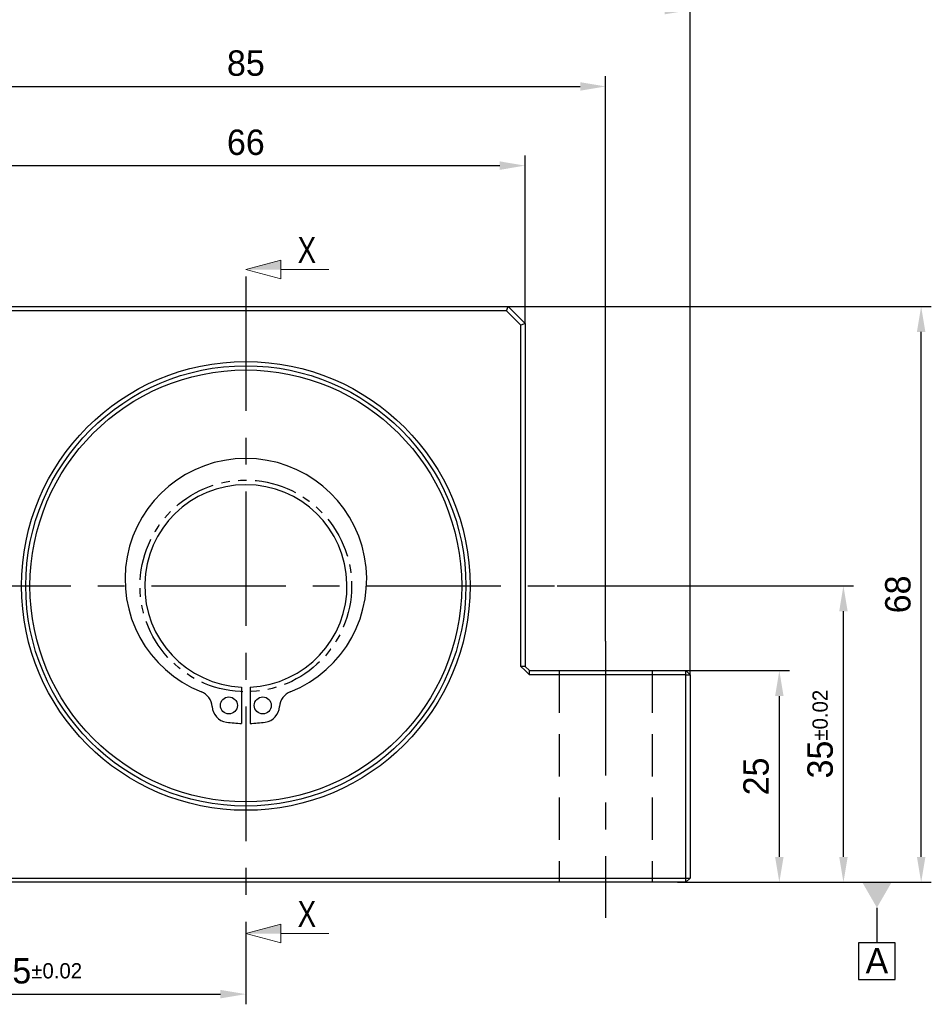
# Model space of a CAD drawing. Header units: millimetres. Extents: x -20 to 486, y 18 to 376.
# Tile 2 of 3: x 231 to 339, y 116 to 232. Entities that reach past the tile are written whole.
import ezdxf

# ---------------------------------------------------------------- set-up
doc = ezdxf.new("R2010")
doc.units = ezdxf.units.MM
for name, pattern in [('CENTER', [50.800000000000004, 31.75, -6.35, 6.35, -6.35]), ('DASHED', [0.75, 0.5, -0.25]), ('PHANTOM', [2.5, 1.25, -0.25, 0.25, -0.25, 0.25, -0.25])]:
    doc.linetypes.add(name, pattern=pattern)
doc.layers.get('0').update_dxf_attribs({"linetype": 'CONTINUOUS'})
doc.layers.get('DEFPOINTS').update_dxf_attribs({"linetype": 'CONTINUOUS'})
for name, color, linetype in [('center', 1, 'CENTER'), ('hidden', 2, 'DASHED'), ('OUTLINE', 7, 'CONTINUOUS'), ('phantom', 6, 'PHANTOM')]:
    doc.layers.add(name, color=color, linetype=linetype)
doc.dimstyles.get("Standard").update_dxf_attribs({"dimtxt": 3, "dimasz": 3, "dimexe": 1.2, "dimexo": 0, "dimgap": 1.2, "dimtad": 1, "dimdec": 3, "dimzin": 11, "dimdsep": 46, "dimtxsty": 'Standard', "dimcen": 0, "dimclrd": 5, "dimclre": 5, "dimclrt": 3, "dimadec": 0, "dimazin": 0, "dimtfac": 0.6, "dimtdec": 3, "dimtmove": 0, "dimatfit": 3, "dimfxl": 1.25, "dimtolj": 1, "dimtzin": 11, "dimarcsym": 0})

# ---------------------------------------------------------------- blocks, each defined once
blk = doc.blocks.new('*D14')
at = {"layer": 'DEFPOINTS', "color": 0}
for p in [(290.6815485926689, 214.9908416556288), (224.6815489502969, 196.3557718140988), (290.6815485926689, 196.3557718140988)]:
    blk.add_point(p, dxfattribs=at)
at = {"layer": 'OUTLINE', "color": 5, "lineweight": -2}
for p, q in [((224.6815489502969, 196.3557718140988), (224.6815489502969, 216.1908416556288)), ((290.6815485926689, 196.3557718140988), (290.6815485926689, 216.1908416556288)), ((227.6815489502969, 214.9908416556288), (287.6815485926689, 214.9908416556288))]:
    blk.add_line(p, q, dxfattribs=at)
at = {"layer": 'OUTLINE', "color": 5}
for points in [[(227.6815489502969, 215.4908416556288), (227.6815489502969, 214.4908416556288), (224.6815489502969, 214.9908416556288)], [(287.6815485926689, 214.4908416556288), (287.6815485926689, 215.4908416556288), (290.6815485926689, 214.9908416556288)]]:
    blk.add_solid(points, dxfattribs=at)
at = {"layer": 'OUTLINE', "color": 3, "insert": (257.6815487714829, 217.7287910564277), "char_height": 3, "attachment_point": 5}
blk.add_mtext('\\A1;66', dxfattribs=at)
blk = doc.blocks.new('*D15')
at = {"layer": 'DEFPOINTS', "color": 0}
for p in [(300.1815487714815, 224.3392313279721), (215.181548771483, 158.8314879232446), (300.1815487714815, 158.8314879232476)]:
    blk.add_point(p, dxfattribs=at)
at = {"layer": 'OUTLINE', "color": 5, "lineweight": -2}
for p, q in [((215.181548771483, 158.8314879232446), (215.181548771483, 225.5392313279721)), ((300.1815487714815, 158.8314879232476), (300.1815487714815, 225.5392313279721)), ((218.181548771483, 224.3392313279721), (297.1815487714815, 224.3392313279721))]:
    blk.add_line(p, q, dxfattribs=at)
at = {"layer": 'OUTLINE', "color": 5}
for points in [[(218.181548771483, 224.8392313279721), (218.181548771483, 223.8392313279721), (215.181548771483, 224.3392313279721)], [(297.1815487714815, 223.8392313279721), (297.1815487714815, 224.8392313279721), (300.1815487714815, 224.3392313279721)]]:
    blk.add_solid(points, dxfattribs=at)
at = {"layer": 'OUTLINE', "color": 3, "insert": (257.6815487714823, 227.077180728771), "char_height": 3, "attachment_point": 5}
blk.add_mtext('\\A1;85', dxfattribs=at)
blk = doc.blocks.new('*D16')
at = {"layer": 'DEFPOINTS', "color": 0}
for p in [(310.1815471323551, 233.3605402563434), (205.1815504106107, 154.8557724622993), (310.1815471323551, 154.8557724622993)]:
    blk.add_point(p, dxfattribs=at)
at = {"layer": 'OUTLINE', "color": 5, "lineweight": -2}
for p, q in [((205.1815504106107, 154.8557724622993), (205.1815504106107, 234.5605402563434)), ((310.1815471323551, 154.8557724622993), (310.1815471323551, 234.5605402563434)), ((208.1815504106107, 233.3605402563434), (307.1815471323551, 233.3605402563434))]:
    blk.add_line(p, q, dxfattribs=at)
at = {"layer": 'OUTLINE', "color": 5}
for points in [[(208.1815504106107, 233.8605402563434), (208.1815504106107, 232.8605402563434), (205.1815504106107, 233.3605402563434)], [(307.1815471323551, 232.8605402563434), (307.1815471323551, 233.8605402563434), (310.1815471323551, 233.3605402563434)]]:
    blk.add_solid(points, dxfattribs=at)
at = {"layer": 'OUTLINE', "color": 3, "insert": (257.6815487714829, 236.1024843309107), "char_height": 3, "attachment_point": 5}
blk.add_mtext('\\A1;105', dxfattribs=at)
blk = doc.blocks.new('*D17')
at = {"layer": 'DEFPOINTS', "color": 0}
for p in [(308.0449901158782, 155.3557725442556), (320.7106318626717, 155.3557725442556), (308.6693993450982, 130.3557721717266)]:
    blk.add_point(p, dxfattribs=at)
at = {"layer": 'OUTLINE', "color": 5, "lineweight": -2}
for p, q in [((308.0449901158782, 155.3557725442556), (321.9106318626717, 155.3557725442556)), ((320.7106318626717, 133.3557721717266), (320.7106318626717, 152.3557725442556)), ((308.6693993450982, 130.3557721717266), (321.9106318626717, 130.3557721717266))]:
    blk.add_line(p, q, dxfattribs=at)
at = {"layer": 'OUTLINE', "color": 5}
for points in [[(321.2106318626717, 152.3557725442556), (320.2106318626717, 152.3557725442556), (320.7106318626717, 155.3557725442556)], [(320.2106318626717, 133.3557721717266), (321.2106318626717, 133.3557721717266), (320.7106318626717, 130.3557721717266)]]:
    blk.add_solid(points, dxfattribs=at)
at = {"layer": 'OUTLINE', "color": 3, "insert": (317.9726824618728, 142.8557723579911), "char_height": 3, "attachment_point": 5, "rotation": 90}
blk.add_mtext('\\A1;25', dxfattribs=at)
blk = doc.blocks.new('*D18')
at = {"layer": 'DEFPOINTS', "color": 0}
for p in [(294.4628230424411, 165.3557723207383), (328.2830140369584, 165.3557723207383), (309.6815498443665, 130.3557721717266)]:
    blk.add_point(p, dxfattribs=at)
at = {"layer": 'OUTLINE', "color": 5, "lineweight": -2}
for p, q in [((294.4628230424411, 165.3557723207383), (329.4830140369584, 165.3557723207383)), ((328.2830140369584, 133.3557721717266), (328.2830140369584, 162.3557723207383)), ((309.6815498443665, 130.3557721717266), (329.4830140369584, 130.3557721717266))]:
    blk.add_line(p, q, dxfattribs=at)
at = {"layer": 'OUTLINE', "color": 5}
for points in [[(328.7830140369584, 162.3557723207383), (327.7830140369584, 162.3557723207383), (328.2830140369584, 165.3557723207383)], [(327.7830140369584, 133.3557721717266), (328.7830140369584, 133.3557721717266), (328.2830140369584, 130.3557721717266)]]:
    blk.add_solid(points, dxfattribs=at)
at = {"layer": 'OUTLINE', "color": 3, "insert": (325.5450646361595, 147.8557722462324), "char_height": 3, "attachment_point": 5, "rotation": 90}
blk.add_mtext('\\A1;35{\\H1.800000;%%p0.02}', dxfattribs=at)
blk = doc.blocks.new('*D19')
at = {"layer": 'DEFPOINTS', "color": 0}
for p in [(288.6815482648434, 198.3557721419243), (337.4663903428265, 198.3557721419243), (309.6815498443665, 130.3557721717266)]:
    blk.add_point(p, dxfattribs=at)
at = {"layer": 'OUTLINE', "color": 5, "lineweight": -2}
for p, q in [((288.6815482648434, 198.3557721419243), (338.6663903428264, 198.3557721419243)), ((337.4663903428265, 133.3557721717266), (337.4663903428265, 195.3557721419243)), ((309.6815498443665, 130.3557721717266), (338.6663903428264, 130.3557721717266))]:
    blk.add_line(p, q, dxfattribs=at)
at = {"layer": 'OUTLINE', "color": 5}
for points in [[(337.9663903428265, 195.3557721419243), (336.9663903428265, 195.3557721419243), (337.4663903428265, 198.3557721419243)], [(336.9663903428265, 133.3557721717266), (337.9663903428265, 133.3557721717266), (337.4663903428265, 130.3557721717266)]]:
    blk.add_solid(points, dxfattribs=at)
at = {"layer": 'OUTLINE', "color": 3, "insert": (334.7284409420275, 164.3557721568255), "char_height": 3, "attachment_point": 5, "rotation": 90}
blk.add_mtext('\\A1;68', dxfattribs=at)
blk = doc.blocks.new('*D20')
at = {"layer": 'DEFPOINTS', "color": 0}
for p in [(205.1815487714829, 130.8557723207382), (257.6815487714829, 125.6979970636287), (257.6815487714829, 117.1478580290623)]:
    blk.add_point(p, dxfattribs=at)
at = {"layer": 'OUTLINE', "color": 5, "lineweight": -2}
for p, q in [((205.1815487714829, 130.8557723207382), (205.1815487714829, 115.9478580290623)), ((257.6815487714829, 125.6979970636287), (257.6815487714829, 115.9478580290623)), ((208.1815487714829, 117.1478580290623), (254.6815487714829, 117.1478580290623))]:
    blk.add_line(p, q, dxfattribs=at)
at = {"layer": 'OUTLINE', "color": 5}
for points in [[(208.1815487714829, 117.6478580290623), (208.1815487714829, 116.6478580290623), (205.1815487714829, 117.1478580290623)], [(254.6815487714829, 116.6478580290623), (254.6815487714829, 117.6478580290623), (257.6815487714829, 117.1478580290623)]]:
    blk.add_solid(points, dxfattribs=at)
at = {"layer": 'OUTLINE', "color": 3, "insert": (231.4315487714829, 119.8858074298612), "char_height": 3, "attachment_point": 5}
blk.add_mtext('\\A1;52.5{\\H1.800000;%%p0.02}', dxfattribs=at)
blk = doc.blocks.new('_DatumFilled')
at = {"color": 0, "linetype": 'ByBlock'}
blk.add_solid([(0, 0.57735027), (-1, 0), (0, -0.57735027)], dxfattribs=at)

msp = doc.modelspace()

# ---------------------------------------------------------------- linework, layer by layer
at = {"layer": 'center', "ltscale": 0.5}
for p, q in [((257.6815487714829, 201.9043441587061), (257.6815487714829, 125.6979970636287)), ((221.1329769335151, 165.3557723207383), (294.2301206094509, 165.3557723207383)), ((300.1815487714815, 158.8314879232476), (300.181548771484, 126.1515704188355))]:
    msp.add_line(p, q, dxfattribs=at)
at = {"layer": 'hidden', "ltscale": 10}
for p, q in [((294.6815487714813, 155.3557725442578), (294.6815487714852, 130.3557721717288)), ((305.681548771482, 155.3557725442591), (305.6815487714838, 130.35577217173))]:
    msp.add_line(p, q, dxfattribs=at)
at = {"layer": 'OUTLINE', "lineweight": 9}
for p, q in [((257.6815487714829, 202.7101569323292), (261.7999487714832, 203.8136788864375)), ((261.7999487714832, 203.8136788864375), (261.7999487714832, 201.6066349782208)), ((257.6815487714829, 202.7101569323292), (261.7999487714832, 201.6066349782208)), ((261.7999487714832, 202.7101569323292), (267.5039163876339, 202.7101569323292)), ((257.6815487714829, 124.3012403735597), (261.7999487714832, 125.4047623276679)), ((261.7999487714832, 125.4047623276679), (261.7999487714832, 123.1977184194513)), ((257.6815487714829, 124.3012403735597), (261.7999487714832, 123.1977184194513)), ((261.7999487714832, 124.3012403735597), (267.5039163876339, 124.3012403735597))]:
    msp.add_line(p, q, dxfattribs=at)
at = {"layer": 'OUTLINE'}
for p, q in [((226.6815487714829, 198.3557723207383), (288.6815487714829, 198.3557723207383)), ((288.4744419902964, 197.8557723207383), (226.8886555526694, 197.8557723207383)), ((288.4744419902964, 197.8557723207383), (288.6815487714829, 198.3557723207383)), ((290.1815487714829, 196.1486655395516), (288.4744419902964, 197.8557723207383)), ((288.6815487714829, 198.3557723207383), (290.6815487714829, 196.3557723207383)), ((290.6815487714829, 196.3557723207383), (290.1815487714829, 196.1486655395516)), ((290.1815487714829, 155.8557723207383), (290.1815487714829, 196.1486655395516)), ((290.6815487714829, 196.3557723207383), (290.6815487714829, 155.8557723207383)), ((290.1815487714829, 155.8557723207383), (290.6815487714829, 155.3557723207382)), ((290.6815487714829, 155.8557723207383), (290.1815487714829, 155.8557723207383)), ((290.6815487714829, 155.8557723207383), (291.1815487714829, 155.3557723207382)), ((290.6815487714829, 155.3557723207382), (291.1815487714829, 154.8557723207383)), ((291.1815487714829, 154.8557723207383), (291.1815487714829, 155.3557723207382)), ((291.1815487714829, 155.3557723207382), (309.6815487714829, 155.3557723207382)), ((309.6815487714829, 154.8557723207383), (291.1815487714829, 154.8557723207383)), ((309.6815487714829, 155.3557723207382), (310.1815487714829, 154.8557723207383)), ((309.6815487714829, 154.8557723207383), (309.6815487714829, 155.3557723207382)), ((309.6815487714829, 130.8557723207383), (309.6815487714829, 154.8557723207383)), ((309.6815487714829, 154.8557723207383), (310.1815487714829, 154.8557723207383)), ((310.1815487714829, 154.8557723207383), (310.1815487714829, 130.8557723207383)), ((257.1815583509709, 153.4162367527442), (257.1815618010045, 149.1162367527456)), ((258.1815583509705, 153.4162375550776), (258.1815618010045, 149.116237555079)), ((205.6815487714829, 130.8557723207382), (309.6815487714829, 130.8557723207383)), ((309.6815487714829, 130.3557723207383), (205.6815487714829, 130.3557723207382)), ((309.6815487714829, 130.8557723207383), (310.1815487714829, 130.8557723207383)), ((309.6815487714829, 130.3557723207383), (309.6815487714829, 130.8557723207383)), ((310.1815487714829, 130.8557723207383), (309.6815487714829, 130.3557723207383))]:
    msp.add_line(p, q, dxfattribs=at)
at = {"layer": 'OUTLINE', "color": 5, "ltscale": 0.5}
msp.add_lwpolyline([(332.2396451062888, 127.3557721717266), (332.2396451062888, 123.1980895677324)], dxfattribs=at)
msp.add_lwpolyline([(330.0796451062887, 118.8780895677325), (334.3996451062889, 118.8780895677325), (334.3996451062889, 123.1980895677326), (330.0796451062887, 123.1980895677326)], close=True, dxfattribs=at)
at = {"layer": 'OUTLINE'}
for centre, radius in [((257.6815487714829, 165.3557723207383), 26.50000000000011), ((257.6815487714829, 165.3557723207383), 26), ((257.6815487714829, 165.3557723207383), 25.5), ((255.6815600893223, 151.2496167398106), 1), ((259.6815600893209, 151.2496199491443), 1)]:
    msp.add_circle(centre, radius, dxfattribs=at)
for centre, radius, start, end in [((257.6815481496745, 166.130772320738), 14.275, 291.6035120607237, 248.3965798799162), ((257.6815487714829, 165.3557723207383), 11.95, 272.3980589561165, 267.6020329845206), ((251.6894177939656, 150.9990176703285), 2, 3.59191958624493, 68.39657987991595), ((263.6737027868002, 150.9990272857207), 2, 111.6035120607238, 176.4081723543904), ((255.6815600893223, 151.2496167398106), 2, 183.5919195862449, 261.930316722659), ((259.6815600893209, 151.2496199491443), 2, 278.0697752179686, 356.4081723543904), ((257.6815487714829, 165.3557723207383), 16.24723060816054, 261.9303167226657, 268.2365199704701), ((257.6815487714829, 165.3557723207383), 16.24723060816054, 271.7635719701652, 278.0697752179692)]:
    msp.add_arc(centre, radius, start, end, dxfattribs=at)
at = {"layer": 'OUTLINE', "lineweight": 9}
for points in [[(257.6815487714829, 202.7101569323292), (261.7999487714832, 203.8136788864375), (261.7999487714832, 202.7101569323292)], [(257.6815487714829, 124.3012403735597), (261.7999487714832, 125.4047623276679), (261.7999487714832, 124.3012403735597)]]:
    msp.add_solid(points, dxfattribs=at)
at = {"layer": 'phantom', "ltscale": 4}
msp.add_circle((257.6815487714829, 165.3557723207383), 12.5, dxfattribs=at)

# ---------------------------------------------------------------- block references
at = {"layer": 'OUTLINE', "color": 5, "ltscale": 0.5, "xscale": 3, "yscale": 3, "zscale": 3, "rotation": 90}
msp.add_blockref('_DatumFilled', (332.2396451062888, 130.3557721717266), dxfattribs=at)

# ---------------------------------------------------------------- texts
at = {"lineweight": 9, "width": 0.8}
for p in [(263.7875601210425, 203.4714261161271), (263.7875601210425, 125.0625095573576)]:
    msp.add_text('X', height=3.0888, dxfattribs=at).set_placement(p)
at = {"layer": 'OUTLINE', "color": 3, "ltscale": 0.5, "insert": (333.5761745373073, 119.5911962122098), "char_height": 3, "attachment_point": 9}
msp.add_mtext('\\A1;A', dxfattribs=at)

# ---------------------------------------------------------------- dimensions: what is measured, and where the dimension line sits
at = {"layer": 'OUTLINE'}
for base, p1, p2, picture, middle in [((310.1815471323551, 233.3605402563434), (205.1815504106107, 154.8557724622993), (310.1815471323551, 154.8557724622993), '*D16', (257.6815487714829, 236.1024843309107)), ((300.1815487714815, 224.3392313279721), (215.181548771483, 158.8314879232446), (300.1815487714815, 158.8314879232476), '*D15', (257.6815487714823, 227.077180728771)), ((290.6815485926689, 214.9908416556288), (224.6815489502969, 196.3557718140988), (290.6815485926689, 196.3557718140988), '*D14', (257.6815487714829, 217.7287910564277))]:
    dim = msp.add_linear_dim(base=base, p1=p1, p2=p2, dimstyle='Standard', dxfattribs=at)
    dim.commit()
    dim.dimension.update_dxf_attribs({"geometry": picture, "text_midpoint": middle})
for base, p1, p2, picture, middle in [((337.4663903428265, 198.3557721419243), (309.6815498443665, 130.3557721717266), (288.6815482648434, 198.3557721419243), '*D19', (334.7284409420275, 164.3557721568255)), ((320.7106318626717, 155.3557725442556), (308.6693993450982, 130.3557721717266), (308.0449901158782, 155.3557725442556), '*D17', (317.9726824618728, 142.8557723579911))]:
    dim = msp.add_linear_dim(base=base, p1=p1, p2=p2, angle=90, dimstyle='Standard', dxfattribs=at)
    dim.commit()
    dim.dimension.update_dxf_attribs({"geometry": picture, "text_midpoint": middle})
dim = msp.add_linear_dim(base=(328.2830140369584, 165.3557723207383), p1=(309.6815498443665, 130.3557721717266), p2=(294.4628230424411, 165.3557723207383), angle=90, dimstyle='Standard', override={"dimgap": 1.2, "dimtol": 1, "dimlim": 0, "dimtp": 0.02, "dimtm": 0.02}, dxfattribs=at)
dim.commit()
dim.dimension.update_dxf_attribs({"geometry": '*D18', "text_midpoint": (325.5450646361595, 147.8557722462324)})
dim = msp.add_linear_dim(base=(257.6815487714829, 117.1478580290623), p1=(205.1815487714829, 130.8557723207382), p2=(257.6815487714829, 125.6979970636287), dimstyle='Standard', override={"dimgap": 1.2, "dimtol": 1, "dimlim": 0, "dimtp": 0.02, "dimtm": 0.02}, dxfattribs=at)
dim.commit()
dim.dimension.update_dxf_attribs({"geometry": '*D20', "text_midpoint": (231.4315487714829, 119.8858074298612)})

doc.saveas('drawing.dxf')
